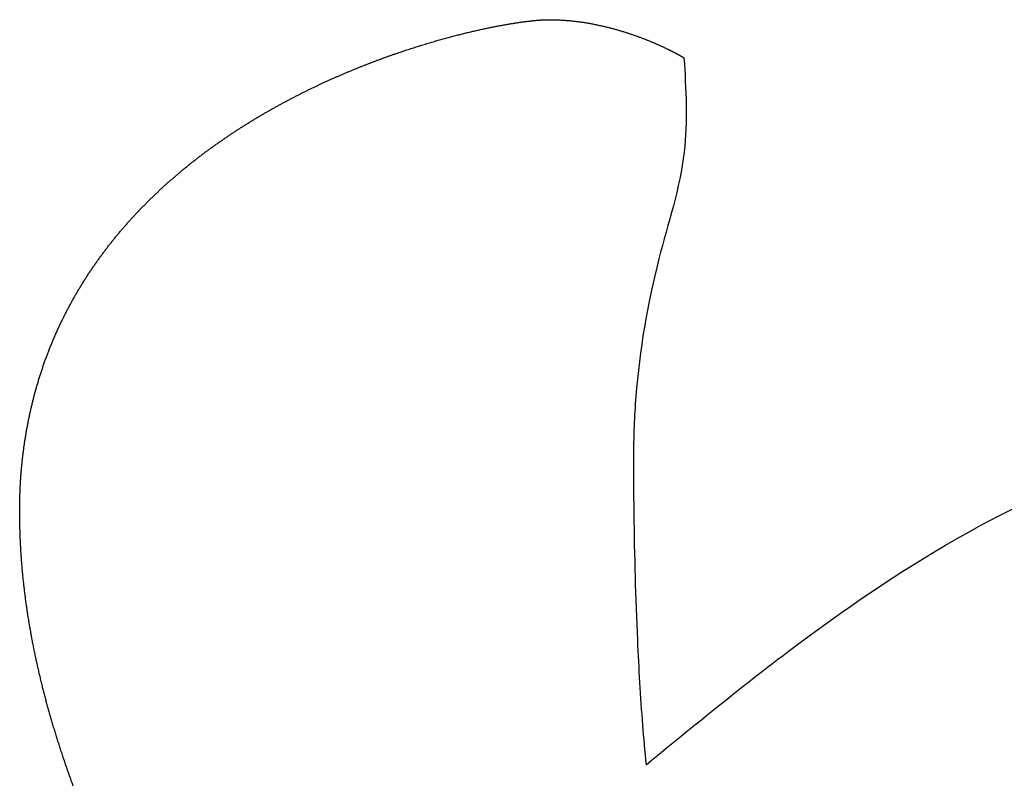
# Model space of a CAD drawing. Header units: inches. Extents: x -832 to -627, y -264 to 26.
# Tile 5 of 23: x -772.627 to -771.546, y -54.86 to -54.027. Entities that reach past the tile are written whole.
import ezdxf

# ---------------------------------------------------------------- set-up
doc = ezdxf.new("R2010")
doc.units = ezdxf.units.IN

# ---------------------------------------------------------------- blocks, each defined once
blk = doc.blocks.new('MEMBRANA__2', base_point=(-797.2500010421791, -81.75000026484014))
at = {"color": 7, "linetype": 'Continuous'}
for points in [[(-772.219693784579, -55.42816791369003), (-772.220831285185, -55.42689118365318), (-772.2219996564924, -55.42557657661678), (-772.2231985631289, -55.42422427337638), (-772.224427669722, -55.42283445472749), (-772.2256866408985, -55.42140730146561), (-772.2269751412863, -55.41994299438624), (-772.2282928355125, -55.41844171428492), (-772.2296393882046, -55.41690364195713), (-772.23101446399, -55.41532895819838), (-772.2324177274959, -55.41371784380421), (-772.2338488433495, -55.4120704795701), (-772.2353074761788, -55.4103870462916), (-772.2367932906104, -55.40866772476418), (-772.2383059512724, -55.40691269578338), (-772.2398451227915, -55.40512214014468), (-772.2414104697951, -55.40329623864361), (-772.2430016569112, -55.40143517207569), (-772.244618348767, -55.39953912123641), (-772.2462602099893, -55.3976082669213), (-772.2479269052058, -55.39564278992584), (-772.2496180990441, -55.39364287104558), (-772.2513334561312, -55.39160869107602), (-772.2530726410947, -55.38954043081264), (-772.2548353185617, -55.38743827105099), (-772.2566211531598, -55.38530239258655), (-772.2584298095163, -55.38313297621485), (-772.2602609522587, -55.3809302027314), (-772.262114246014, -55.37869425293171), (-772.2639893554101, -55.37642530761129), (-772.2658859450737, -55.37412354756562), (-772.2678036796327, -55.37178915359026), (-772.2697422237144, -55.3694223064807), (-772.2717012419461, -55.36702318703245), (-772.2736803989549, -55.36459197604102), (-772.2756793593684, -55.36212885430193), (-772.277697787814, -55.35963400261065), (-772.279735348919, -55.35710760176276), (-772.2817917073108, -55.35454983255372), (-772.2838665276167, -55.35196087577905), (-772.2859594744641, -55.34934091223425), (-772.2880702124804, -55.34669012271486), (-772.2901984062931, -55.34400868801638), (-772.2923437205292, -55.34129678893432), (-772.2945058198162, -55.33855460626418), (-772.2966843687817, -55.33578232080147), (-772.2988790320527, -55.33298011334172), (-772.301089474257, -55.33014816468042), (-772.3033153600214, -55.3272866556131), (-772.3055563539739, -55.32439576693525), (-772.3078121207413, -55.32147567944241), (-772.3100823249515, -55.31852657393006), (-772.3123666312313, -55.31554863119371), (-772.3146647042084, -55.31254203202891), (-772.3169762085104, -55.30950695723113), (-772.3193008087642, -55.3064435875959), (-772.3216381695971, -55.30335210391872), (-772.3239879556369, -55.30023268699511), (-772.3263498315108, -55.29708551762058), (-772.328723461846, -55.29391077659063), (-772.33110851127, -55.29070864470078), (-772.3335046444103, -55.28747930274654), (-772.3359115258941, -55.28422293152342), (-772.3383288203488, -55.28093971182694), (-772.3407561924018, -55.27762982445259), (-772.3431933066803, -55.2742934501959), (-772.3456398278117, -55.27093076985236), (-772.3480954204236, -55.2675419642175), (-772.3505597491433, -55.26412721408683), (-772.3530324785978, -55.26068670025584), (-772.355513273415, -55.25722060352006), (-772.3580017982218, -55.253729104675), (-772.3604977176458, -55.25021238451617), (-772.3630006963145, -55.24667062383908), (-772.365510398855, -55.24310400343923), (-772.3680264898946, -55.23951270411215), (-772.3705486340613, -55.23589690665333), (-772.3730764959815, -55.23225679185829), (-772.3756097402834, -55.22859254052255), (-772.3781480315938, -55.22490433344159), (-772.3806910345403, -55.22119235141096), (-772.3832384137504, -55.21745677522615), (-772.3857898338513, -55.21369778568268), (-772.3883449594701, -55.20991556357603), (-772.3909034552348, -55.20611028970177), (-772.3934649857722, -55.20228214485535), (-772.3960292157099, -55.19843130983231), (-772.3985958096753, -55.19455796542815), (-772.4011644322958, -55.19066229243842), (-772.4037347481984, -55.18674447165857), (-772.4063064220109, -55.18280468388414), (-772.4088791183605, -55.17884310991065), (-772.4114525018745, -55.1748599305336), (-772.4140262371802, -55.1708553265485), (-772.4165999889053, -55.16682947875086), (-772.4191734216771, -55.1627825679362), (-772.4217462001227, -55.15871477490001), (-772.4243179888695, -55.15462628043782), (-772.4268884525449, -55.15051726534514), (-772.4294572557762, -55.14638791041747), (-772.4320240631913, -55.14223839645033), (-772.4345885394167, -55.13806890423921), (-772.4371503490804, -55.13387961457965), (-772.4397091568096, -55.12967070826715), (-772.4422646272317, -55.12544236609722), (-772.4448164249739, -55.12119476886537), (-772.4473642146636, -55.1169280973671), (-772.4499076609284, -55.11264253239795), (-772.4524464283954, -55.10833825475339), (-772.4549801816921, -55.10401544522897), (-772.4575085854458, -55.09967428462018), (-772.4600313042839, -55.09531495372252), (-772.4625480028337, -55.09093763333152), (-772.4650583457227, -55.08654250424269), (-772.4675619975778, -55.08212974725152), (-772.4700586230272, -55.07769954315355), (-772.4725478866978, -55.07325207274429), (-772.4750294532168, -55.06878751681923), (-772.4775029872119, -55.06430605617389), (-772.4799681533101, -55.05980787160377), (-772.482424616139, -55.05529314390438), (-772.4848720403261, -55.05076205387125), (-772.4873100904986, -55.04621478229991), (-772.4897384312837, -55.0416515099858), (-772.4921567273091, -55.0370724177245), (-772.4945646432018, -55.03247768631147), (-772.4969618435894, -55.02786749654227), (-772.4993479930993, -55.02324202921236), (-772.5017227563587, -55.01860146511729), (-772.5040857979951, -55.01394598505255), (-772.506436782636, -55.00927576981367), (-772.5087753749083, -55.00459100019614), (-772.5111012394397, -54.99989185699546), (-772.5134140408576, -54.99517852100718), (-772.5157134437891, -54.99045117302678), (-772.5179991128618, -54.98570999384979), (-772.5202707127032, -54.98095516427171), (-772.5225279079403, -54.97618686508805), (-772.5247703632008, -54.97140527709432), (-772.5269977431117, -54.96661058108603), (-772.5292097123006, -54.96180295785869), (-772.5314059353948, -54.95698258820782), (-772.5335860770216, -54.95214965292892), (-772.5357498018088, -54.94730433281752), (-772.5378967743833, -54.94244680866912), (-772.5400266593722, -54.9375772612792), (-772.5421391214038, -54.93269587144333), (-772.5442338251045, -54.92780281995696), (-772.5463104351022, -54.92289828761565), (-772.5483686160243, -54.91798245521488), (-772.5504080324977, -54.91305550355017), (-772.5524283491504, -54.90811761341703), (-772.5544292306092, -54.90316896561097), (-772.5564103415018, -54.8982097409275), (-772.5583713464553, -54.89324012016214), (-772.5603119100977, -54.88826028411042), (-772.5622316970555, -54.8832704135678), (-772.5641303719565, -54.87827068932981), (-772.5660075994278, -54.87326129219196), (-772.5678630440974, -54.86824240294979), (-772.569696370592, -54.86321420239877), (-772.5715072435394, -54.85817687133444), (-772.5732953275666, -54.85313059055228), (-772.5750602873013, -54.84807554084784), (-772.5768017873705, -54.8430119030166), (-772.578519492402, -54.8379398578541), (-772.5802130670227, -54.8328595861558), (-772.5818821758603, -54.82777126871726), (-772.5835264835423, -54.82267508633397), (-772.5851456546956, -54.81757121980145), (-772.5867393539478, -54.8124598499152), (-772.5883072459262, -54.80734115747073), (-772.5898489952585, -54.80221532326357), (-772.5913642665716, -54.7970825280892), (-772.5928527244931, -54.79194295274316), (-772.5943140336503, -54.78679677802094), (-772.5957478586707, -54.78164418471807), (-772.5971538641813, -54.77648535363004), (-772.5985317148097, -54.77132046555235), (-772.5998810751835, -54.76614970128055), (-772.6012016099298, -54.76097324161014), (-772.6024929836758, -54.75579126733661), (-772.6037548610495, -54.7506039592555), (-772.6049869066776, -54.74541149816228), (-772.6061887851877, -54.74021406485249), (-772.6073601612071, -54.73501184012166), (-772.6085006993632, -54.72980500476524), (-772.6096100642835, -54.72459373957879), (-772.6106879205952, -54.71937822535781), (-772.6117339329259, -54.71415864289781), (-772.6127477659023, -54.70893517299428), (-772.6137290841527, -54.70370799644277), (-772.6146775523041, -54.69847729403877), (-772.6155928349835, -54.69324324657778), (-772.6164378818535, -54.68822806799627), (-772.6172518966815, -54.68320914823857), (-772.6180345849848, -54.6781856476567), (-772.6187856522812, -54.67315672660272), (-772.6195048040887, -54.66812154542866), (-772.6201917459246, -54.66307926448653), (-772.6208461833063, -54.65802904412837), (-772.621467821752, -54.65297004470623), (-772.6220563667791, -54.64790142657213), (-772.6226115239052, -54.64282235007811), (-772.6231329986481, -54.6377319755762), (-772.6236204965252, -54.63262946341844), (-772.624073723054, -54.62751397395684), (-772.6244923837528, -54.62238466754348), (-772.6248761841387, -54.61724070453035), (-772.6252248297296, -54.61208124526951), (-772.6255380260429, -54.60690545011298), (-772.6258154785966, -54.60171247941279), (-772.626056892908, -54.59650149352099), (-772.6262619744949, -54.59127165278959), (-772.626430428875, -54.58602211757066), (-772.6265619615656, -54.5807520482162), (-772.6266562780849, -54.57546060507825), (-772.62671308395, -54.57014694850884), (-772.626732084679, -54.56481023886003), (-772.6267130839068, -54.56043244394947), (-772.6266562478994, -54.55606375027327), (-772.6265618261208, -54.55170462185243), (-772.6264300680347, -54.54735552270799), (-772.6262612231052, -54.543016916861), (-772.6260555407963, -54.53868926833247), (-772.6258132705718, -54.53437304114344), (-772.6255346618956, -54.53006869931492), (-772.625219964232, -54.52577670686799), (-772.6248694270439, -54.52149752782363), (-772.6244832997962, -54.51723162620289), (-772.6240618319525, -54.51297946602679), (-772.6236052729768, -54.50874151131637), (-772.6231138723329, -54.50451822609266), (-772.6225878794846, -54.50031007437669), (-772.6220275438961, -54.4961175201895), (-772.6214331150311, -54.4919410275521), (-772.6208048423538, -54.48778106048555), (-772.6201429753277, -54.48363808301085), (-772.619447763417, -54.47951255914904), (-772.6187194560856, -54.47540495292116), (-772.6179583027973, -54.47131572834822), (-772.6171645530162, -54.46724534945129), (-772.6163384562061, -54.46319428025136), (-772.615480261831, -54.45916298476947), (-772.6145902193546, -54.45515192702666), (-772.613668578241, -54.45116157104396), (-772.612715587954, -54.44719238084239), (-772.611731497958, -54.443244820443), (-772.6107165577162, -54.4393193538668), (-772.6096710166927, -54.43541644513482), (-772.6084636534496, -54.43107123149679), (-772.6072185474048, -54.42675482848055), (-772.6059360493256, -54.42246715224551), (-772.6046165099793, -54.41820811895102), (-772.6032602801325, -54.41397764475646), (-772.6018677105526, -54.40977564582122), (-772.6004391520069, -54.40560203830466), (-772.5989749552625, -54.40145673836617), (-772.5974754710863, -54.39733966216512), (-772.5959410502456, -54.39325072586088), (-772.5943720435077, -54.38918984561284), (-772.5927688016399, -54.38515693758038), (-772.5911316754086, -54.38115191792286), (-772.5894610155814, -54.37717470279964), (-772.5877571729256, -54.37322520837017), (-772.586020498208, -54.36930335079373), (-772.5842513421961, -54.36540904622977), (-772.5824500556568, -54.36154221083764), (-772.580616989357, -54.35770276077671), (-772.5787524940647, -54.35389061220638), (-772.5768569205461, -54.350105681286), (-772.5749306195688, -54.34634788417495), (-772.5729739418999, -54.34261713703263), (-772.5709872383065, -54.33891335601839), (-772.568970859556, -54.33523645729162), (-772.5669251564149, -54.33158635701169), (-772.5648504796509, -54.32796297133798), (-772.562747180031, -54.32436621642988), (-772.5606156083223, -54.32079600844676), (-772.5584561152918, -54.31725226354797), (-772.5562690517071, -54.31373489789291), (-772.5540547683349, -54.31024382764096), (-772.5518136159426, -54.30677896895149), (-772.5495459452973, -54.30334023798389), (-772.547252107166, -54.29992755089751), (-772.5449324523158, -54.29654082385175), (-772.542587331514, -54.29317997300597), (-772.5402170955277, -54.28984491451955), (-772.537822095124, -54.28653556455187), (-772.5354026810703, -54.28325183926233), (-772.5329592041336, -54.27999365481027), (-772.5304920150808, -54.27676092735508), (-772.5280014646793, -54.27355357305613), (-772.5254879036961, -54.27037150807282), (-772.5229516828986, -54.26721464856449), (-772.5203931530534, -54.26408291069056), (-772.5178126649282, -54.26097621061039), (-772.5152105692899, -54.25789446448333), (-772.5125872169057, -54.25483758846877), (-772.5099429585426, -54.25180549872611), (-772.5072781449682, -54.24879811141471), (-772.5045931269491, -54.24581534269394), (-772.5018882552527, -54.2428571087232), (-772.4991638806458, -54.23992332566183), (-772.4964203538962, -54.23701390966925), (-772.4936580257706, -54.2341287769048), (-772.490877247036, -54.23126784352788), (-772.48807836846, -54.22843102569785), (-772.4852617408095, -54.2256182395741), (-772.4824277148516, -54.22282940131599), (-772.4795766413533, -54.22006442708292), (-772.4767088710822, -54.21732323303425), (-772.473824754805, -54.21460573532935), (-772.4709246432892, -54.21191185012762), (-772.4680088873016, -54.20924149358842), (-772.4650778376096, -54.20659458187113), (-772.4621318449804, -54.20397103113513), (-772.4591712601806, -54.2013707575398), (-772.456196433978, -54.1987936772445), (-772.4532077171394, -54.19623970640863), (-772.450205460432, -54.19370876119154), (-772.447190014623, -54.19120075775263), (-772.4441617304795, -54.18871561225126), (-772.4411209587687, -54.18625324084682), (-772.4380680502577, -54.18381355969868), (-772.4350033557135, -54.18139648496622), (-772.4319272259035, -54.17900193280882), (-772.4288400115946, -54.17662981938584), (-772.4257420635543, -54.17428006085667), (-772.4226337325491, -54.17195257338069), (-772.419515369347, -54.16964727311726), (-772.4163873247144, -54.16736407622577), (-772.4132499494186, -54.16510289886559), (-772.410103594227, -54.16286365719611), (-772.4069486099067, -54.1606462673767), (-772.4037853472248, -54.15845064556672), (-772.4006141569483, -54.15627670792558), (-772.3974353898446, -54.15412437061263), (-772.3942493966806, -54.15199354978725), (-772.3910565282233, -54.14988416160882), (-772.3878571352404, -54.14779612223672), (-772.3846515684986, -54.14572934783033), (-772.3814401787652, -54.14368375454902), (-772.378223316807, -54.14165925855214), (-772.3750013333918, -54.13965577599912), (-772.3717745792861, -54.13767322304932), (-772.3685434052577, -54.1357115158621), (-772.3653081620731, -54.13377057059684), (-772.3620692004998, -54.13185030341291), (-772.3588268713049, -54.12995063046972), (-772.3555815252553, -54.12807146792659), (-772.3523335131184, -54.12621273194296), (-772.3490831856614, -54.12437433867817), (-772.3458308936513, -54.1225562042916), (-772.3425769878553, -54.12075824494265), (-772.3393218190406, -54.11898037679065), (-772.3360657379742, -54.11722251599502), (-772.3328090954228, -54.11548457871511), (-772.3295522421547, -54.11376648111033), (-772.3262955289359, -54.11206813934), (-772.3230393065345, -54.11038946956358), (-772.3197839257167, -54.10873038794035), (-772.3165297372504, -54.10709081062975), (-772.3132770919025, -54.10547065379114), (-772.31002634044, -54.1038698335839), (-772.30677783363, -54.10228826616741), (-772.30353192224, -54.10072586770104), (-772.3002889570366, -54.09918255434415), (-772.2970492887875, -54.09765824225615), (-772.2938132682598, -54.09615284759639), (-772.2905812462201, -54.09466628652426), (-772.2873535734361, -54.09319847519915), (-772.2841306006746, -54.09174932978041), (-772.2809126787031, -54.09031876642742), (-772.2777001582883, -54.08890670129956), (-772.2744933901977, -54.08751305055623), (-772.2712927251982, -54.08613773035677), (-772.2680985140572, -54.08478065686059), (-772.2649111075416, -54.08344174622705), (-772.2617308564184, -54.08212091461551), (-772.2585581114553, -54.08081807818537), (-772.255393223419, -54.07953315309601), (-772.2522365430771, -54.07826605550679), (-772.2490884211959, -54.07701670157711), (-772.2459492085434, -54.07578500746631), (-772.242819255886, -54.07457088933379), (-772.2396989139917, -54.07337426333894), (-772.2365885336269, -54.0721950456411), (-772.233488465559, -54.07103315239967), (-772.2303990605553, -54.06988849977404), (-772.2273206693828, -54.06876100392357), (-772.2242536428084, -54.06765058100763), (-772.2211983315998, -54.06655714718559), (-772.2181550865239, -54.06548061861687), (-772.2151242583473, -54.06442091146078), (-772.212106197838, -54.06337794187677), (-772.2091012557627, -54.06235162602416), (-772.2061097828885, -54.06134188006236), (-772.2031321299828, -54.06034862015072), (-772.2001686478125, -54.05937176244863), (-772.1972196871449, -54.05841122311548), (-772.194285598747, -54.05746691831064), (-772.191366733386, -54.05653876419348), (-772.1884634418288, -54.05562667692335), (-772.1855760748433, -54.05473057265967), (-772.1827049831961, -54.05385036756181), (-772.179850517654, -54.05298597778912), (-772.1770130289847, -54.052137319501), (-772.1741928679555, -54.05130430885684), (-772.1713903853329, -54.05048686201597), (-772.1686059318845, -54.04968489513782), (-772.1658398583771, -54.04889832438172), (-772.163092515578, -54.04812706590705), (-772.1603642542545, -54.04737103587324), (-772.1576554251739, -54.04663015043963), (-772.1549663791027, -54.04590432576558), (-772.1522974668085, -54.04519347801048), (-772.1496490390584, -54.04449752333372), (-772.1470214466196, -54.04381637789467), (-772.144415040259, -54.0431499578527), (-772.141830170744, -54.0424981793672), (-772.1392671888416, -54.04186095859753), (-772.1367264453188, -54.04123821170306), (-772.1342082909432, -54.0406298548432), (-772.1317130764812, -54.04003580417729), (-772.1292411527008, -54.03945597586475), (-772.1267928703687, -54.0388902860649), (-772.124368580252, -54.03833865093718), (-772.1219686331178, -54.0378009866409), (-772.1195933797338, -54.0372772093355), (-772.1172431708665, -54.03676723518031), (-772.1149183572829, -54.03627098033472), (-772.1126192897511, -54.03578836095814), (-772.110346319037, -54.03531929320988), (-772.1080997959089, -54.03486369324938), (-772.1058800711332, -54.03442147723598), (-772.1036874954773, -54.03399256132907), (-772.1015224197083, -54.03357686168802), (-772.0993851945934, -54.03317429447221), (-772.0972761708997, -54.03278477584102), (-772.0951956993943, -54.03240822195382), (-772.0931441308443, -54.03204454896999), (-772.091121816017, -54.03169367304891), (-772.0891291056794, -54.03135551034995), (-772.0871663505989, -54.0310299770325), (-772.0852339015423, -54.03071698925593), (-772.0833321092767, -54.0304164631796), (-772.0814613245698, -54.03012831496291), (-772.0796218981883, -54.02985246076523), (-772.0778141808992, -54.02958881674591), (-772.0760385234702, -54.02933729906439), (-772.074295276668, -54.02909782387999), (-772.0725847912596, -54.02887030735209), (-772.0709074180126, -54.02865466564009), (-772.0692635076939, -54.02845081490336), (-772.0676534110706, -54.02825867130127), (-772.0660774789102, -54.02807815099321), (-772.0645360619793, -54.02790917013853), (-772.0630295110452, -54.02775164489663), (-772.0615581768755, -54.02760549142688), (-772.0601224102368, -54.02747062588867), (-772.0587225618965, -54.02734696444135), (-772.0573589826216, -54.02723442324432), (-772.0566107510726, -54.02717621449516), (-772.0558713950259, -54.02712145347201), (-772.0551383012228, -54.0270701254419), (-772.0544088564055, -54.02702221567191), (-772.0536804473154, -54.02697770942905), (-772.052950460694, -54.0269365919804), (-772.0522162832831, -54.02689884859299), (-772.0514753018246, -54.02686446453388), (-772.0507249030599, -54.02683342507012), (-772.0499624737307, -54.02680571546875), (-772.0491854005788, -54.02678132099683), (-772.0483910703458, -54.0267602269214), (-772.0475768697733, -54.02674241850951), (-772.0467401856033, -54.02672788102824), (-772.045878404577, -54.02671659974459), (-772.0449889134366, -54.02670855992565), (-772.0440690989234, -54.02670374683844), (-772.0431163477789, -54.02670214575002), (-772.0429533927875, -54.02670272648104), (-772.0427570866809, -54.02670446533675), (-772.0425291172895, -54.02670735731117), (-772.0422711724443, -54.02671139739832), (-772.0419849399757, -54.02671658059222), (-772.041672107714, -54.02672290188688), (-772.0413343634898, -54.0267303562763), (-772.0409733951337, -54.02673893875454), (-772.0405908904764, -54.0267486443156), (-772.0401885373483, -54.02675946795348), (-772.0397680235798, -54.02677140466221), (-772.0393310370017, -54.0267844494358), (-772.0388792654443, -54.02679859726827), (-772.0384143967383, -54.02681384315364), (-772.037938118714, -54.0268301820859), (-772.0374521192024, -54.02684760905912), (-772.0369580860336, -54.02686611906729), (-772.036457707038, -54.02688570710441), (-772.0359526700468, -54.0269063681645), (-772.0354446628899, -54.0269280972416), (-772.0349353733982, -54.0269508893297), (-772.0326568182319, -54.02706595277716), (-772.0303867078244, -54.02720181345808), (-772.0281253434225, -54.02735802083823), (-772.025873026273, -54.02753412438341), (-772.0236300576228, -54.02772967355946), (-772.0213967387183, -54.02794421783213), (-772.0191733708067, -54.02817730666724), (-772.0169602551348, -54.0284284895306), (-772.0147576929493, -54.02869731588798), (-772.012565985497, -54.02898333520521), (-772.0103854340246, -54.02928609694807), (-772.0082163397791, -54.02960515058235), (-772.006059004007, -54.02994004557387), (-772.0039137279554, -54.03029033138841), (-772.001780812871, -54.03065555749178), (-771.9996605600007, -54.03103527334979), (-771.9975532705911, -54.03142902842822), (-771.995459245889, -54.03183637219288), (-771.9933787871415, -54.03225685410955), (-771.991312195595, -54.03269002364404), (-771.9892597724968, -54.03313543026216), (-771.9872218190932, -54.0335926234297), (-771.9851986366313, -54.03406115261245), (-771.9831905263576, -54.03454056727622), (-771.9811977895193, -54.03503041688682), (-771.979220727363, -54.03553025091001), (-771.9772596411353, -54.03603961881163), (-771.9753148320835, -54.03655807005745), (-771.973386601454, -54.03708515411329), (-771.9714752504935, -54.03762042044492), (-771.9695810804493, -54.03816341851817), (-771.9677043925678, -54.03871369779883), (-771.965845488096, -54.03927080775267), (-771.9640046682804, -54.03983429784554), (-771.9621822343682, -54.0404037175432), (-771.9603784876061, -54.04097861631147), (-771.9585937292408, -54.04155854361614), (-771.9568282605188, -54.042143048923), (-771.9550823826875, -54.04273168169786), (-771.9533563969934, -54.04332399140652), (-771.9516506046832, -54.04391952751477), (-771.9499653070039, -54.04451783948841), (-771.9483008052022, -54.04511847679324), (-771.946657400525, -54.04572098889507), (-771.9450353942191, -54.04632492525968), (-771.9434350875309, -54.04692983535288), (-771.9418567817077, -54.04753526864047), (-771.9403007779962, -54.04814077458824), (-771.9387673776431, -54.048745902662), (-771.937256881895, -54.04935020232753), (-771.9357695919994, -54.04995322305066), (-771.9343058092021, -54.05055451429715), (-771.9328658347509, -54.05115362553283), (-771.9314499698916, -54.05175010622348), (-771.9300585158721, -54.05234350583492), (-771.9286917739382, -54.05293337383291), (-771.9273500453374, -54.05351925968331), (-771.9260336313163, -54.05410071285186), (-771.9247428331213, -54.05467728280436), (-771.9234779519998, -54.05524851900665), (-771.9222392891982, -54.05581397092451), (-771.9210271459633, -54.05637318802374), (-771.9198418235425, -54.05692571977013), (-771.9186836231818, -54.05747111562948), (-771.9175528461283, -54.0580089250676), (-771.9164497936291, -54.05853869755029), (-771.9153747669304, -54.05905998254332), (-771.9143280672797, -54.05957232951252), (-771.9133099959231, -54.06007528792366), (-771.9123208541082, -54.06056840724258), (-771.9113609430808, -54.06105123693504), (-771.9104305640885, -54.06152332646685), (-771.9095300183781, -54.06198422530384), (-771.9086596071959, -54.06243348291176), (-771.9078196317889, -54.06287064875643), (-771.9070103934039, -54.06329527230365), (-771.9062321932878, -54.06370690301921), (-771.9054853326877, -54.06410509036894), (-771.9047701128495, -54.06448938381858), (-771.904086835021, -54.06485933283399), (-771.9034358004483, -54.06521448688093), (-771.9028173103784, -54.0655543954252), (-771.9022316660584, -54.06587860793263), (-771.9016791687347, -54.066186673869), (-771.9011601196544, -54.06647814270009), (-771.9006748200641, -54.06675256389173), (-771.9002235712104, -54.06700948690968), (-771.8998066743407, -54.06724846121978), (-771.8994244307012, -54.06746903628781), (-771.8990771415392, -54.06767076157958), (-771.8987651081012, -54.06785318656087), (-771.8984886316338, -54.06801586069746), (-771.8982480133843, -54.06815833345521), (-771.8980435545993, -54.06828015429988), (-771.8978755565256, -54.06838087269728), (-771.8977443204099, -54.06846003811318), (-771.8976501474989, -54.0685172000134), (-771.8975933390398, -54.06855190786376), (-771.897574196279, -54.06856371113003)], [(-771.897574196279, -54.06856371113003), (-771.8973858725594, -54.17201696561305), (-771.9251198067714, -54.28944508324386), (-771.9503958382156, -54.44030413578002), (-771.9523511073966, -54.47310848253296), (-771.9530432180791, -54.50972102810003), (-771.9529442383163, -54.53885332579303), (-771.9526607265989, -54.56854028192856), (-771.9486931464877, -54.70799389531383), (-771.9431039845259, -54.80116575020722), (-771.939262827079, -54.84474060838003)], [(-771.939262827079, -54.84474060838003), (-771.7600986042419, -54.70324278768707), (-771.4504800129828, -54.525456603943), (-771.078849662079, -54.43804681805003)]]:
    blk.add_spline(points, degree=3, dxfattribs=at)
blk = doc.blocks.new('Scatola_Lae__3', base_point=(-798.4500010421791, -82.95000026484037))
blk.add_blockref('MEMBRANA__2', (-797.2500010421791, -81.75000026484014))
blk = doc.blocks.new('pannello_Comandi_a_muro__4', base_point=(-798.4500010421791, -82.95000026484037))
blk.add_blockref('Scatola_Lae__3', (-798.4500010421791, -82.95000026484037))
blk = doc.blocks.new('Davanti1', base_point=(-744.0000001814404, -43.99999999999))
blk.add_blockref('pannello_Comandi_a_muro__4', (-798.4500010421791, -82.95000026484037))

msp = doc.modelspace()

# ---------------------------------------------------------------- block references
msp.add_blockref('Davanti1', (-744.0000001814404, -43.99999999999))

doc.saveas('drawing.dxf')
